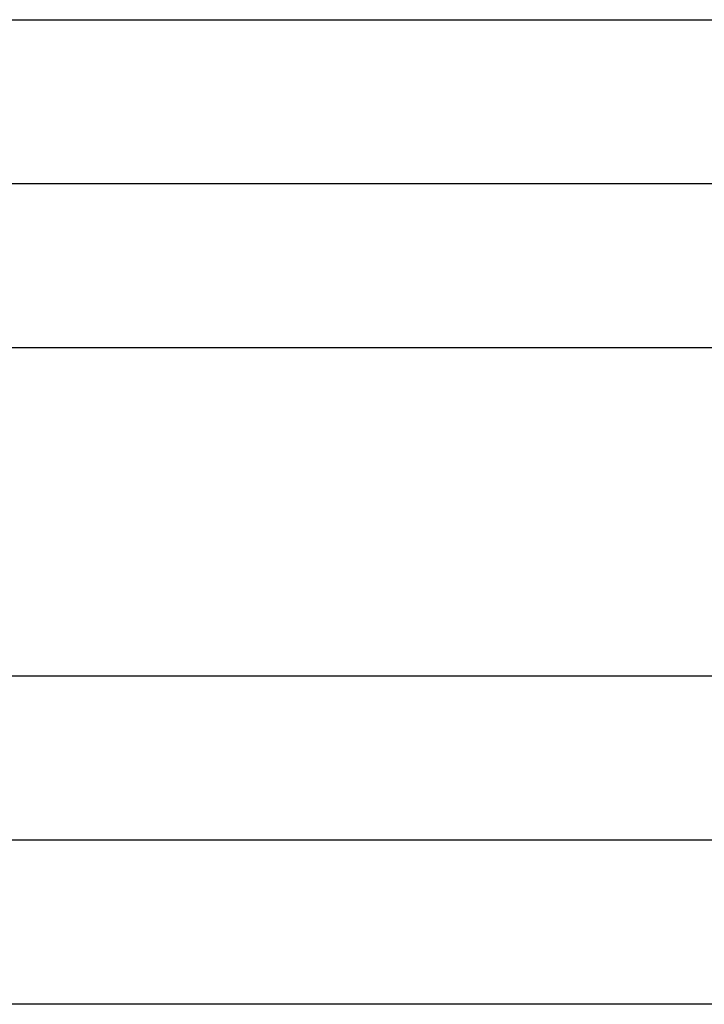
# Model space of a CAD drawing. Header units: inches. Extents: x -535 to 431, y -263 to 280.
# Tile 77 of 82: x 195.29 to 199.46, y 6.24 to 12.24. Entities that reach past the tile are written whole.
import ezdxf

# ---------------------------------------------------------------- set-up
doc = ezdxf.new("R2010")
doc.units = ezdxf.units.IN

# ---------------------------------------------------------------- blocks, each defined once
blk = doc.blocks.new('013_G23_G27_BF_B14R_Motor_Bgr_63_EEXDe_1_1__1', base_point=(117, -86.258))
at = {"color": 7, "linetype": 'Continuous'}
for p, q in [((202.5, 11.242), (168, 11.242)), ((202.5, 7.242), (168, 7.242))]:
    blk.add_line(p, q, dxfattribs=at)
at = {"color": 1, "linetype": 'Continuous'}
for points, knots in [([(168, 12.242), (173.7264, 12.242), (185.1793, 12.242), (196.6557, 12.242), (202.4293, 12.242), (202.4765, 12.242), (202.5001, 12.242)], [0, 0, 0, 0, 17.179289, 34.358579, 34.429322, 34.500075, 34.500075, 34.500075, 34.500075]), ([(202.4996, 10.242), (202.4761, 10.242), (202.4291, 10.242), (196.6557, 10.242), (185.1793, 10.242), (173.7264, 10.242), (168, 10.242)], [0, 0, 0, 0, 0.070479, 0.14101, 17.3203, 34.499589, 34.499589, 34.499589, 34.499589]), ([(202.4998, 8.242), (202.4762, 8.242), (202.4292, 8.242), (196.6557, 8.242), (185.1793, 8.242), (173.7264, 8.242), (168, 8.242)], [0, 0, 0, 0, 0.070572, 0.141174, 17.320464, 34.499753, 34.499753, 34.499753, 34.499753]), ([(202.5004, 6.242), (202.4768, 6.242), (202.4295, 6.242), (196.6558, 6.242), (185.1793, 6.242), (173.7264, 6.242), (168, 6.242)], [0, 0, 0, 0, 0.070953, 0.141853, 17.321142, 34.500431, 34.500431, 34.500431, 34.500431])]:
    blk.add_open_spline(points, degree=3, knots=knots, dxfattribs=at)
blk = doc.blocks.new('Rcksicht1', base_point=(273.75, 13))
blk.add_blockref('013_G23_G27_BF_B14R_Motor_Bgr_63_EEXDe_1_1__1', (117, -86.258))

msp = doc.modelspace()

# ---------------------------------------------------------------- block references
msp.add_blockref('Rcksicht1', (273.75, 13))

doc.saveas('drawing.dxf')
